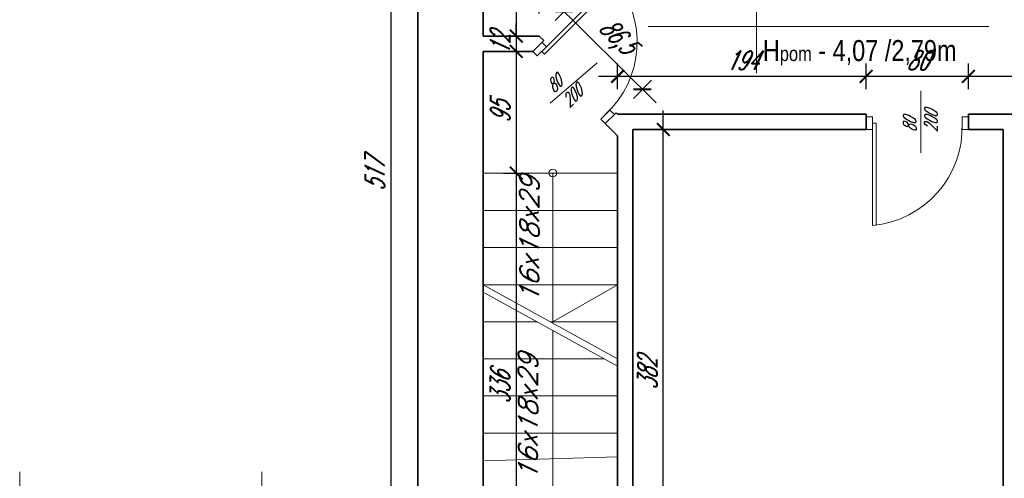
# Model space of a CAD drawing. Header units: millimetres. Extents: x 402 to 79005, y -7782 to 89952.
# Tile 105 of 256: x 23804 to 24573, y 24038 to 24397. Entities that reach past the tile are written whole.
import ezdxf

# ---------------------------------------------------------------- set-up
doc = ezdxf.new("R2010")
doc.units = ezdxf.units.MM
doc.header["$LTSCALE"] = 10
doc.layers.get('0').update_dxf_attribs({"lineweight": 0})
doc.layers.get('Defpoints').update_dxf_attribs({"color": 253})
for name, color, linetype, lineweight in [('01 parter - ściany', 253, 'Continuous', 35), ('03-02_schody', 253, 'Continuous', 5), ('03_drzwi', 253, 'Continuous', 15), ('05-01_wymiary', 253, 'Continuous', 5), ('05-03_opis', 253, 'Continuous', 5)]:
    doc.layers.add(name, color=color, linetype=linetype, lineweight=lineweight)
doc.styles.add('ariel', font='ARIAL.TTF', dxfattribs={"width": 0.8})
doc.styles.add('ariel_wym', font='simplex.shx', dxfattribs={"width": 0.65, "oblique": 25})
doc.dimstyles.new('ariel 50 wnętrze', dxfattribs={"dimtxt": 15, "dimasz": 10, "dimexe": 10, "dimexo": 0, "dimgap": 5, "dimtad": 1, "dimdec": 1, "dimrnd": 0.5, "dimtxsty": 'ariel_wym', "dimblk": 'ARCHTICK', "dimcen": 2.5, "dimdle": 15, "dimazin": 0, "dimtfac": 1, "dimtdec": 1, "dimtix": 1, "dimtmove": 0, "dimatfit": 3, "dimldrblk": 'DOT', "dimfxl": 0, "dimarcsym": 0})

# ---------------------------------------------------------------- blocks, each defined once
blk = doc.blocks.new('_ArchTick')
at = {"color": 0, "linetype": 'ByBlock', "const_width": 0.15}
blk.add_lwpolyline([(-0.5, -0.5), (0.5, 0.5)], dxfattribs=at)
blk = doc.blocks.new('*D2332')
at = {"layer": '05-01_wymiary', "color": 0, "lineweight": -2}
for p, q in [((24545, 24342.25), (24545, 24362.25)), ((24715, 24342.25), (24715, 24362.25)), ((24730, 24352.25), (24530, 24352.25))]:
    blk.add_line(p, q, dxfattribs=at)
at = {"layer": 'Defpoints', "color": 0}
for p in [(24545, 24352.25), (24545, 24322.69), (24715, 24322.69)]:
    blk.add_point(p, dxfattribs=at)
at = {"layer": '05-01_wymiary', "color": 0, "lineweight": -2, "xscale": 10, "yscale": 10, "zscale": 10, "rotation": 180}
blk.add_blockref('_ArchTick', (24545, 24352.25), dxfattribs=at)
at = {"layer": '05-01_wymiary', "color": 0, "lineweight": -2, "xscale": 10, "yscale": 10, "zscale": 10}
blk.add_blockref('_ArchTick', (24715, 24352.25), dxfattribs=at)
at = {"layer": '05-01_wymiary', "color": 0, "insert": (24630, 24364.75), "char_height": 15, "attachment_point": 5, "style": 'ariel_wym'}
blk.add_mtext('170', dxfattribs=at)
blk = doc.blocks.new('_Dot')
at = {"color": 0, "linetype": 'ByBlock', "lineweight": -2}
blk.add_line((-0.5, 0), (-1, 0), dxfattribs=at)
at = {"color": 0, "linetype": 'ByBlock', "const_width": 0.5}
blk.add_lwpolyline([(-0.25, 0, 1), (0.25, 0, 1)], format="xyb", close=True, dxfattribs=at)
blk = doc.blocks.new('*D2333')
at = {"layer": '05-01_wymiary', "color": 0, "lineweight": -2}
for p, q in [((24465, 24342.25), (24465, 24362.25)), ((24545, 24342.25), (24545, 24362.25)), ((24560, 24352.25), (24450, 24352.25))]:
    blk.add_line(p, q, dxfattribs=at)
at = {"layer": 'Defpoints', "color": 0}
for p in [(24465, 24352.25), (24465, 24322.69), (24545, 24322.69)]:
    blk.add_point(p, dxfattribs=at)
at = {"layer": '05-01_wymiary', "color": 0, "lineweight": -2, "xscale": 10, "yscale": 10, "zscale": 10, "rotation": 180}
blk.add_blockref('_ArchTick', (24465, 24352.25), dxfattribs=at)
at = {"layer": '05-01_wymiary', "color": 0, "lineweight": -2, "xscale": 10, "yscale": 10, "zscale": 10}
blk.add_blockref('_ArchTick', (24545, 24352.25), dxfattribs=at)
at = {"layer": '05-01_wymiary', "color": 0, "insert": (24505, 24364.75), "char_height": 15, "attachment_point": 5, "style": 'ariel_wym'}
blk.add_mtext('80', dxfattribs=at)
blk = doc.blocks.new('*D2334')
at = {"layer": '05-01_wymiary', "color": 0, "lineweight": -2}
for p, q in [((24271, 24342.25), (24271, 24362.25)), ((24465, 24342.25), (24465, 24362.25)), ((24480, 24352.25), (24256, 24352.25))]:
    blk.add_line(p, q, dxfattribs=at)
at = {"layer": 'Defpoints', "color": 0}
for p in [(24271, 24352.25), (24271, 24322.69), (24465, 24322.69)]:
    blk.add_point(p, dxfattribs=at)
at = {"layer": '05-01_wymiary', "color": 0, "lineweight": -2, "xscale": 10, "yscale": 10, "zscale": 10, "rotation": 180}
blk.add_blockref('_ArchTick', (24271, 24352.25), dxfattribs=at)
at = {"layer": '05-01_wymiary', "color": 0, "lineweight": -2, "xscale": 10, "yscale": 10, "zscale": 10}
blk.add_blockref('_ArchTick', (24465, 24352.25), dxfattribs=at)
at = {"layer": '05-01_wymiary', "color": 0, "insert": (24368, 24364.75), "char_height": 15, "attachment_point": 5, "style": 'ariel_wym'}
blk.add_mtext('194', dxfattribs=at)
blk = doc.blocks.new('*D2368')
at = {"layer": '05-01_wymiary', "color": 0, "lineweight": -2}
for p, q in [((24093.88, 24548.69), (24093.88, 24001.69)), ((24103.88, 24533.69), (24083.88, 24533.69)), ((24103.88, 24016.69), (24083.88, 24016.69))]:
    blk.add_line(p, q, dxfattribs=at)
at = {"layer": 'Defpoints', "color": 0}
for p in [(24115, 24533.69), (24093.88, 24016.69), (24115, 24016.69)]:
    blk.add_point(p, dxfattribs=at)
at = {"layer": '05-01_wymiary', "color": 0, "lineweight": -2, "xscale": 10, "yscale": 10, "zscale": 10}
for p, rotation in [((24093.88, 24533.69), 90), ((24093.88, 24016.69), 270)]:
    blk.add_blockref('_ArchTick', p, dxfattribs=dict(at, rotation=rotation))
at = {"layer": '05-01_wymiary', "color": 0, "insert": (24081.38, 24275.19), "char_height": 15, "attachment_point": 5, "rotation": 90, "style": 'ariel_wym'}
blk.add_mtext('517', dxfattribs=at)
blk = doc.blocks.new('*D2371')
at = {"layer": '05-01_wymiary', "color": 0, "lineweight": -2}
for p, q in [((24191.82, 24586.69), (24191.82, 24368.67)), ((24181.82, 24571.69), (24201.82, 24571.69)), ((24181.82, 24383.67), (24201.82, 24383.67))]:
    blk.add_line(p, q, dxfattribs=at)
at = {"layer": 'Defpoints', "color": 0}
for p in [(24166, 24571.69), (24166, 24383.67), (24191.82, 24383.67)]:
    blk.add_point(p, dxfattribs=at)
at = {"layer": '05-01_wymiary', "color": 0, "lineweight": -2, "xscale": 10, "yscale": 10, "zscale": 10}
for p, rotation in [((24191.82, 24571.69), 90), ((24191.82, 24383.67), 270)]:
    blk.add_blockref('_ArchTick', p, dxfattribs=dict(at, rotation=rotation))
at = {"layer": '05-01_wymiary', "color": 0, "insert": (24179.32, 24477.68), "char_height": 15, "attachment_point": 5, "rotation": 90, "style": 'ariel_wym'}
blk.add_mtext('188', dxfattribs=at)
blk = doc.blocks.new('*D2372')
at = {"layer": '05-01_wymiary', "color": 0, "lineweight": -2}
for p, q in [((24191.82, 24383.67), (24191.82, 24393.67)), ((24181.82, 24383.67), (24201.82, 24383.67)), ((24191.82, 24383.67), (24191.82, 24371.67)), ((24181.82, 24371.67), (24201.82, 24371.67)), ((24191.82, 24371.67), (24191.82, 24361.67))]:
    blk.add_line(p, q, dxfattribs=at)
at = {"layer": 'Defpoints', "color": 0}
for p in [(24166, 24383.67), (24166, 24371.67), (24191.82, 24371.67)]:
    blk.add_point(p, dxfattribs=at)
at = {"layer": '05-01_wymiary', "color": 0, "lineweight": -2, "xscale": 10, "yscale": 10, "zscale": 10}
for p, rotation in [((24191.82, 24383.67), 270), ((24191.82, 24371.67), 90)]:
    blk.add_blockref('_ArchTick', p, dxfattribs=dict(at, rotation=rotation))
at = {"layer": '05-01_wymiary', "color": 0, "insert": (24179.32, 24377.67), "char_height": 15, "attachment_point": 5, "rotation": 90, "style": 'ariel_wym'}
blk.add_mtext('12', dxfattribs=at)
blk = doc.blocks.new('*D2373')
at = {"layer": '05-01_wymiary', "color": 0, "lineweight": -2}
for p, q in [((24191.82, 24386.67), (24191.82, 24261.69)), ((24181.82, 24371.67), (24201.82, 24371.67)), ((24181.82, 24276.69), (24201.82, 24276.69))]:
    blk.add_line(p, q, dxfattribs=at)
at = {"layer": 'Defpoints', "color": 0}
for p in [(24166, 24371.67), (24166, 24276.69), (24191.82, 24276.69)]:
    blk.add_point(p, dxfattribs=at)
at = {"layer": '05-01_wymiary', "color": 0, "lineweight": -2, "xscale": 10, "yscale": 10, "zscale": 10}
for p, rotation in [((24191.82, 24371.67), 90), ((24191.82, 24276.69), 270)]:
    blk.add_blockref('_ArchTick', p, dxfattribs=dict(at, rotation=rotation))
at = {"layer": '05-01_wymiary', "color": 0, "insert": (24179.32, 24324.18), "char_height": 15, "attachment_point": 5, "rotation": 90, "style": 'ariel_wym'}
blk.add_mtext('95', dxfattribs=at)
blk = doc.blocks.new('*D2374')
at = {"layer": '05-01_wymiary', "color": 0, "lineweight": -2}
for p, q in [((24191.82, 24291.69), (24191.82, 23925.75)), ((24181.82, 24276.69), (24201.82, 24276.69)), ((24181.82, 23940.75), (24201.82, 23940.75))]:
    blk.add_line(p, q, dxfattribs=at)
at = {"layer": 'Defpoints', "color": 0}
for p in [(24166, 24276.69), (24166, 23940.75), (24191.82, 23940.75)]:
    blk.add_point(p, dxfattribs=at)
at = {"layer": '05-01_wymiary', "color": 0, "lineweight": -2, "xscale": 10, "yscale": 10, "zscale": 10}
for p, rotation in [((24191.82, 24276.69), 90), ((24191.82, 23940.75), 270)]:
    blk.add_blockref('_ArchTick', p, dxfattribs=dict(at, rotation=rotation))
at = {"layer": '05-01_wymiary', "color": 0, "insert": (24179.32, 24108.72), "char_height": 15, "attachment_point": 5, "rotation": 90, "style": 'ariel_wym'}
blk.add_mtext('336', dxfattribs=at)
blk = doc.blocks.new('*D2380')
at = {"layer": '05-01_wymiary', "color": 0, "lineweight": -2}
for p, q in [((24306.68, 23913.75), (24306.68, 24325.69)), ((24296.68, 24310.69), (24316.68, 24310.69)), ((24296.68, 23928.75), (24316.68, 23928.75))]:
    blk.add_line(p, q, dxfattribs=at)
at = {"layer": 'Defpoints', "color": 0}
for p in [(24283, 24310.69), (24306.68, 24310.69), (24283, 23928.75)]:
    blk.add_point(p, dxfattribs=at)
at = {"layer": '05-01_wymiary', "color": 0, "lineweight": -2, "xscale": 10, "yscale": 10, "zscale": 10}
for p, rotation in [((24306.68, 24310.69), 90), ((24306.68, 23928.75), 270)]:
    blk.add_blockref('_ArchTick', p, dxfattribs=dict(at, rotation=rotation))
at = {"layer": '05-01_wymiary', "color": 0, "insert": (24294.18, 24119.72), "char_height": 15, "attachment_point": 5, "rotation": 90, "style": 'ariel_wym'}
blk.add_mtext('382', dxfattribs=at)
blk = doc.blocks.new('*D2381')
at = {"layer": '05-01_wymiary', "color": 0, "lineweight": -2}
for p, q in [((24166, 24401.48), (24166, 24421.48)), ((24209.78, 24401.48), (24209.78, 24421.48)), ((24151, 24411.48), (24224.78, 24411.48))]:
    blk.add_line(p, q, dxfattribs=at)
at = {"layer": 'Defpoints', "color": 0}
for p in [(24209.78, 24411.48), (24166, 24383.67), (24209.78, 24383.67)]:
    blk.add_point(p, dxfattribs=at)
at = {"layer": '05-01_wymiary', "color": 0, "lineweight": -2, "xscale": 10, "yscale": 10, "zscale": 10, "rotation": 180}
blk.add_blockref('_ArchTick', (24166, 24411.48), dxfattribs=at)
at = {"layer": '05-01_wymiary', "color": 0, "lineweight": -2, "xscale": 10, "yscale": 10, "zscale": 10}
blk.add_blockref('_ArchTick', (24209.78, 24411.48), dxfattribs=at)
at = {"layer": '05-01_wymiary', "color": 0, "insert": (24187.89, 24423.98), "char_height": 15, "attachment_point": 5, "style": 'ariel_wym'}
blk.add_mtext('44', dxfattribs=at)
blk = doc.blocks.new('*D2382')
at = {"layer": '05-01_wymiary', "color": 0, "lineweight": -2}
for p, q in [((24218.52, 24413.7), (24300.99, 24331.54)), ((24222.09, 24396.03), (24236.21, 24410.2)), ((24283.31, 24335.05), (24297.42, 24349.21))]:
    blk.add_line(p, q, dxfattribs=at)
at = {"layer": 'Defpoints', "color": 0}
for p in [(24209.78, 24383.67), (24290.36, 24342.13), (24271, 24322.69)]:
    blk.add_point(p, dxfattribs=at)
at = {"layer": '05-01_wymiary', "color": 0, "lineweight": -2, "xscale": 10, "yscale": 10, "zscale": 10}
for p, rotation in [((24229.15, 24403.11), 135.1092396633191), ((24290.36, 24342.13), 315.109239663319)]:
    blk.add_blockref('_ArchTick', p, dxfattribs=dict(at, rotation=rotation))
at = {"layer": '05-01_wymiary', "color": 0, "insert": (24269.59, 24382.49), "char_height": 15, "attachment_point": 5, "rotation": 315.10924, "style": 'ariel_wym'}
blk.add_mtext('86,5', dxfattribs=at)

msp = doc.modelspace()

# ---------------------------------------------------------------- linework, layer by layer
at = {"layer": '01 parter - ściany'}
for p, q in [((24165.997, 24383.673), (24165.997, 24571.689)), ((24114.997, 24016.689), (24114.997, 24533.689)), ((24209.78, 24383.673), (24165.997, 24383.673)), ((24204.823, 24371.673), (24213.292, 24380.174)), ((24209.78, 24383.673), (24213.292, 24380.174)), ((24165.997, 24016.689), (24165.997, 24371.673)), ((24204.823, 24371.673), (24165.997, 24371.673)), ((24261.391, 24315.32), (24269.86, 24323.822)), ((24269.86, 24323.822), (24270.997, 24322.689)), ((24270.997, 24322.689), (24464.997, 24322.689)), ((24464.997, 24322.689), (24464.997, 24310.689)), ((24544.997, 24322.689), (24714.997, 24322.689)), ((24544.997, 24322.689), (24544.997, 24310.689)), ((24261.391, 24315.32), (24270.997, 24305.75)), ((24282.997, 24310.689), (24464.997, 24310.689)), ((24282.997, 23928.747), (24282.997, 24310.689)), ((24544.997, 24310.689), (24571.997, 24310.689)), ((24571.997, 23876.689), (24571.997, 24310.689)), ((24270.997, 23940.747), (24270.997, 24305.75))]:
    msp.add_line(p, q, dxfattribs=at)
at = {"layer": '03-02_schody'}
for p, q in [((24165.997, 24276.685), (24270.997, 24276.685)), ((24220.374, 24276.685), (24220.374, 24159.358)), ((24165.997, 24247.395), (24270.997, 24247.395)), ((24165.997, 24218.395), (24270.997, 24218.395)), ((24165.997, 24189.395), (24270.997, 24189.395)), ((24270.997, 24131.395), (24165.997, 24189.395)), ((24220.374, 24160.395), (24270.997, 24189.395)), ((24270.997, 24125.683), (24165.997, 24183.683)), ((24165.997, 24160.395), (24208.157, 24160.395)), ((24218.497, 24160.395), (24270.997, 24160.395)), ((24220.374, 24153.646), (24220.374, 23978.214)), ((24165.997, 24131.395), (24260.657, 24131.395)), ((24165.997, 24102.395), (24270.997, 24102.395)), ((24165.997, 24073.395), (24270.997, 24073.395)), ((24165.997, 24051.802), (24270.997, 24054.946))]:
    msp.add_line(p, q, dxfattribs=at)
msp.add_circle((24220.374, 24276.685), 3, dxfattribs=at)
at = {"layer": '03_drzwi'}
for p, q in [((24211.786, 24371.795), (24268.246, 24428.471)), ((24213.911, 24369.677), (24270.35, 24426.375)), ((24215.314, 24375.337), (24211.772, 24378.866)), ((24204.715, 24371.781), (24208.257, 24368.252)), ((24208.257, 24368.252), (24215.314, 24375.337)), ((24213.911, 24369.677), (24211.786, 24371.795)), ((24254.922, 24362.941), (24218.241, 24331.245)), ((24507.83, 24292.549), (24507.83, 24341.026)), ((24264.906, 24325.934), (24257.849, 24318.849)), ((24268.448, 24322.405), (24264.906, 24325.934)), ((24257.849, 24318.849), (24261.391, 24315.32)), ((24464.997, 24320.689), (24469.997, 24320.689)), ((24469.997, 24320.689), (24469.997, 24310.689)), ((24539.997, 24310.689), (24539.997, 24320.689)), ((24539.997, 24320.689), (24544.997, 24320.689)), ((24469.997, 24310.689), (24464.997, 24310.689)), ((24469.997, 24315.689), (24469.997, 24235.689)), ((24472.997, 24315.689), (24469.997, 24315.689)), ((24472.997, 24315.689), (24472.968, 24235.689)), ((24544.997, 24310.689), (24539.997, 24310.689))]:
    msp.add_line(p, q, dxfattribs=at)
for centre, start, end in [((24209.222, 24379.031), 312.640169, 39.950161), ((24463.074, 24312.372), 275.159079, 2.469071)]:
    msp.add_arc(centre, 76.995, start, end, dxfattribs=at)
at = {"layer": '05-03_opis'}
for p, q in [((24379.339, 24474.634), (24379.339, 24354.829)), ((24294.885, 24391.315), (24560.88, 24391.315))]:
    msp.add_line(p, q, dxfattribs=at)
at = {"layer": '05-03_opis', "lineweight": 0}
for p, q in [((23803.997, 24043.073), (23803.997, 23867.056)), ((23992.997, 24043.073), (23992.997, 23867.056))]:
    msp.add_line(p, q, dxfattribs=at)

# ---------------------------------------------------------------- texts
at = {"layer": '03_drzwi', "char_height": 10, "width": 46.17517, "attachment_point": 1, "style": 'ariel_wym'}
for insert, rotation in [((24214.14, 24345.745), 45.963175), ((24494.054, 24308.638), 90)]:
    msp.add_mtext('80\\P200', dxfattribs=dict(at, insert=insert, rotation=rotation))
at = {"layer": '05-03_opis', "insert": (24379.339, 24370.697), "char_height": 16.39638, "width": 225.9523, "attachment_point": 4, "style": 'ariel'}
msp.add_mtext('{\\fArial|b0|i0|c238|p34; H\\H0.7x;pom\\H1.429x; - 4,07 /2,79m}', dxfattribs=at)
at = {"layer": '05-03_opis', "lineweight": 0, "char_height": 15, "width": 55, "attachment_point": 5, "rotation": 90, "style": 'ariel_wym'}
for insert in [(24202.056, 24224.193), (24200.977, 24085.445)]:
    msp.add_mtext('{\\W1;16x18x29}', dxfattribs=dict(at, insert=insert))

# ---------------------------------------------------------------- dimensions: what is measured, and where the dimension line sits
at = {"layer": '05-01_wymiary'}
for base, p1, p2, picture, middle in [((24191.818, 24383.673), (24165.997, 24571.689), (24165.997, 24383.673), '*D2371', (24179.318, 24477.681)), ((24306.676, 24310.689), (24282.997, 23928.747), (24282.997, 24310.689), '*D2380', (24294.176, 24119.718))]:
    dim = msp.add_linear_dim(base=base, p1=p1, p2=p2, angle=90, dimstyle='ariel 50 wnętrze', dxfattribs=at)
    dim.commit()
    dim.dimension.update_dxf_attribs({"geometry": picture, "text_midpoint": middle})
for base, p1, p2, picture, middle in [((24093.878, 24016.689), (24114.997, 24533.689), (24114.997, 24016.689), '*D2368', (24081.378, 24275.189)), ((24191.818, 24371.673), (24165.997, 24383.673), (24165.997, 24371.673), '*D2372', (24179.318, 24377.673)), ((24191.818, 24276.685), (24165.997, 24371.673), (24165.997, 24276.685), '*D2373', (24179.318, 24324.179)), ((24191.818, 23940.747), (24165.997, 24276.685), (24165.997, 23940.747), '*D2374', (24179.318, 24108.716))]:
    dim = msp.add_linear_dim(base=base, p1=p1, p2=p2, angle=90, dimstyle='ariel 50 wnętrze', override={"dimtmove": 1}, dxfattribs=at)
    dim.commit()
    dim.dimension.update_dxf_attribs({"geometry": picture, "text_midpoint": middle})
dim = msp.add_linear_dim(base=(24209.78, 24411.477), p1=(24165.997, 24383.673), p2=(24209.78, 24383.673), dimstyle='ariel 50 wnętrze', dxfattribs=at)
dim.commit()
dim.dimension.update_dxf_attribs({"geometry": '*D2381', "text_midpoint": (24187.889, 24423.977)})
dim = msp.add_aligned_dim(p1=(24209.78, 24383.673), p2=(24270.997, 24322.689), distance=27.442, dimstyle='ariel 50 wnętrze', dxfattribs=at)
dim.commit()
dim.dimension.update_dxf_attribs({"geometry": '*D2382', "text_midpoint": (24269.587, 24382.49)})
for base, p1, p2, picture, middle in [((24270.997, 24352.252), (24464.997, 24322.689), (24270.997, 24322.689), '*D2334', (24367.997, 24364.752)), ((24464.997, 24352.252), (24544.997, 24322.689), (24464.997, 24322.689), '*D2333', (24504.997, 24364.752)), ((24544.997, 24352.252), (24714.997, 24322.689), (24544.997, 24322.689), '*D2332', (24629.997, 24364.752))]:
    dim = msp.add_linear_dim(base=base, p1=p1, p2=p2, dimstyle='ariel 50 wnętrze', override={"dimtmove": 1}, dxfattribs=at)
    dim.commit()
    dim.dimension.update_dxf_attribs({"geometry": picture, "text_midpoint": middle})

doc.saveas('drawing.dxf')
